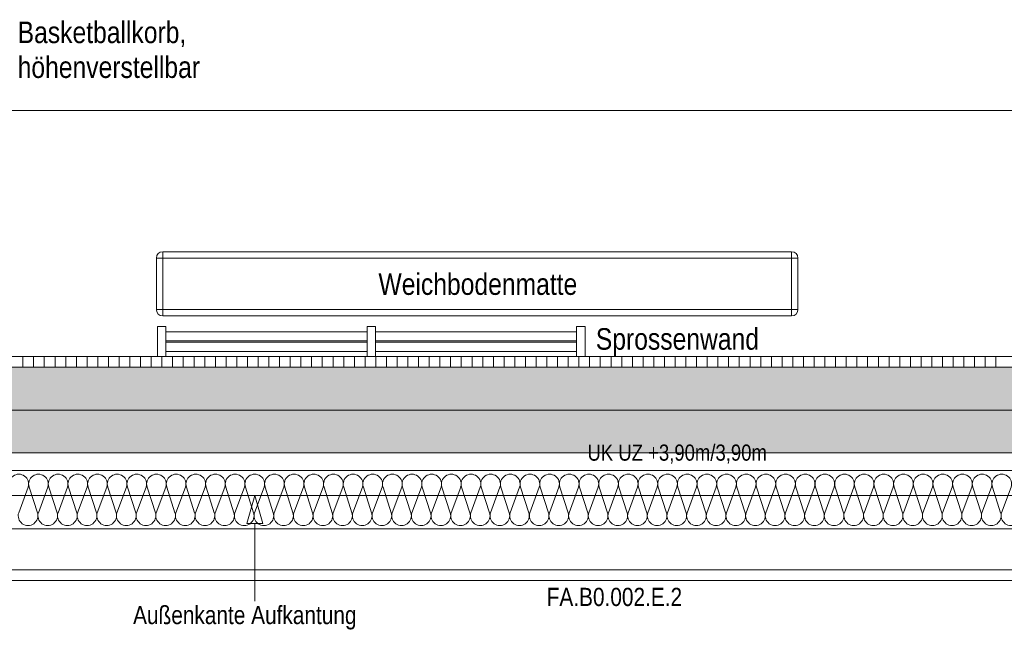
# Model space of a CAD drawing. Extents: x -720 to 300, y 62 to 1162.
# Tile 10 of 256: x -435 to -343, y 203 to 260. Entities that reach past the tile are written whole.
import ezdxf
from ezdxf.lldxf.tags import DXFTag

# ---------------------------------------------------------------- set-up
doc = ezdxf.new("R2010")
doc.units = 0
doc.layers.get('0').update_dxf_attribs({"lineweight": 13})
for name, color, linetype, lineweight, true_color in [('00_Beschriftung UZ', 3, 'Continuous', 35, 0x00ff00), ('30 -33 Aussenwände- 2 nichttragend', 7, 'Continuous', 9, 0x003dff), ('30 -33 Aussenwände- 7 Fassade_ Elemente', 7, 'Continuous', 9, 0x00aacc), ('30 -34 Innenwände- 2 nichttragend', 7, 'Continuous', 18, 0xff7fe6), ('30 -35 Decken- 1 Konstruktion-Träger- Stahlbeton', 7, 'Continuous', 13, 0x33aa00), ('60- 61 allgemeine Ausstattung- 1 Möbel', 7, 'Continuous', 9, 0x00cccc), ('70 -72 Beschriftung- 1 Beschriftung allgemein', 7, 'Continuous', 9, 0xff6633), ('70 -72 Beschriftung- 2 Beschriftung Bauteile', 7, 'Continuous', 9, 0x9999ff), ('70 -76 Bemaßung- 2 Allgemein', 9, 'Continuous', 5, 0x808080), ('iwb_Schraffur_Unterzug', 7, 'Continuous', 5, 0xffffcc)]:
    doc.layers.add(name, color=color, linetype=linetype, lineweight=lineweight, true_color=true_color)
doc.layers.add('70 -71 Achsen- 1 Gebäudeachsen', color=7, linetype='STRICHPUNKT2-A06G93UB8I', lineweight=18)
doc.styles.get("Standard").update_dxf_attribs({"font": 'ARIALN.TTF'})
tags = doc.linetypes.add('fein_strichliert-A06G93UC8I', pattern=[4, 1, -2, 1]).pattern_tags.tags
tags[8:9] = [DXFTag(74, 4), DXFTag(75, 0), DXFTag(340, '0'), DXFTag(46, 0.0), DXFTag(50, 0.0), DXFTag(44, 0.0), DXFTag(45, 0.0)]
tags[6:7] = [DXFTag(74, 4), DXFTag(75, 0), DXFTag(340, '0'), DXFTag(46, 0.0), DXFTag(50, 0.0), DXFTag(44, 0.0), DXFTag(45, 0.0)]
tags[4:5] = [DXFTag(74, 4), DXFTag(75, 0), DXFTag(340, '0'), DXFTag(46, 0.0), DXFTag(50, 0.0), DXFTag(44, 0.0), DXFTag(45, 0.0)]
tags = doc.linetypes.add('STRICHPUNKT2-A06G93UB8I', pattern=[12.7, 6.35, -3.175, 0, -3.175]).pattern_tags.tags
tags[10:11] = [DXFTag(74, 4), DXFTag(75, 0), DXFTag(340, '0'), DXFTag(46, 0.0), DXFTag(50, 0.0), DXFTag(44, 0.0), DXFTag(45, 0.0)]
tags[8:9] = [DXFTag(74, 4), DXFTag(75, 0), DXFTag(340, '0'), DXFTag(46, 0.0), DXFTag(50, 0.0), DXFTag(44, 0.0), DXFTag(45, 0.0)]
tags[6:7] = [DXFTag(74, 4), DXFTag(75, 0), DXFTag(340, '0'), DXFTag(46, 0.0), DXFTag(50, 0.0), DXFTag(44, 0.0), DXFTag(45, 0.0)]
tags[4:5] = [DXFTag(74, 4), DXFTag(75, 0), DXFTag(340, '0'), DXFTag(46, 0.0), DXFTag(50, 0.0), DXFTag(44, 0.0), DXFTag(45, 0.0)]

# ---------------------------------------------------------------- blocks, each defined once
blk = doc.blocks.new('Referenz-A06G93UD8I')
at = {"layer": '00_Beschriftung UZ', "color": 0, "linetype": 'Continuous', "lineweight": -2, "ltscale": 0.13}
blk.add_solid([(-382.185, 221.242), (-380.853, 223.912), (-379.515, 221.243)], dxfattribs=at)
at = {"layer": '30 -33 Aussenwände- 2 nichttragend', "color": 0, "linetype": 'fein_strichliert-A06G93UC8I', "lineweight": -2, "ltscale": 0.13}
blk.add_line((-452.853, 215.912), (-308.853, 215.912), dxfattribs=at)
at = {"layer": '30 -33 Aussenwände- 7 Fassade_ Elemente', "color": 0, "linetype": 'Continuous', "lineweight": -2, "ltscale": 0.13}
for p, q in [((-309.353, 227.912), (-452.353, 227.912)), ((-452.353, 218.272), (-309.353, 218.272)), ((-433.942, 216.712), (-434.829, 214.312)), ((-433.081, 214.312), (-433.852, 216.712)), ((-432.103, 216.712), (-432.991, 214.312)), ((-431.242, 214.312), (-432.013, 216.712)), ((-430.265, 216.712), (-431.152, 214.312)), ((-429.404, 214.312), (-430.175, 216.712)), ((-428.426, 216.712), (-429.314, 214.312)), ((-427.565, 214.312), (-428.336, 216.712)), ((-426.588, 216.712), (-427.475, 214.312)), ((-425.727, 214.312), (-426.498, 216.712)), ((-424.749, 216.712), (-425.637, 214.312)), ((-423.888, 214.312), (-424.659, 216.712)), ((-422.911, 216.712), (-423.798, 214.312)), ((-422.049, 214.312), (-422.821, 216.712)), ((-421.072, 216.712), (-421.959, 214.312)), ((-420.211, 214.312), (-420.982, 216.712)), ((-419.234, 216.712), (-420.121, 214.312)), ((-418.372, 214.312), (-419.144, 216.712)), ((-417.395, 216.712), (-418.282, 214.312)), ((-416.534, 214.312), (-417.305, 216.712)), ((-415.557, 216.712), (-416.444, 214.312)), ((-414.695, 214.312), (-415.467, 216.712)), ((-413.718, 216.712), (-414.605, 214.312)), ((-412.857, 214.312), (-413.628, 216.712)), ((-411.88, 216.712), (-412.767, 214.312)), ((-411.018, 214.312), (-411.79, 216.712)), ((-410.041, 216.712), (-410.928, 214.312)), ((-409.18, 214.312), (-409.951, 216.712)), ((-408.203, 216.712), (-409.09, 214.312)), ((-407.341, 214.312), (-408.113, 216.712)), ((-406.364, 216.712), (-407.251, 214.312)), ((-405.503, 214.312), (-406.274, 216.712)), ((-404.525, 216.712), (-405.413, 214.312)), ((-403.664, 214.312), (-404.435, 216.712)), ((-402.687, 216.712), (-403.574, 214.312)), ((-401.826, 214.312), (-402.597, 216.712)), ((-400.848, 216.712), (-401.736, 214.312)), ((-399.987, 214.312), (-400.758, 216.712)), ((-399.01, 216.712), (-399.897, 214.312)), ((-398.149, 214.312), (-398.92, 216.712)), ((-397.171, 216.712), (-398.059, 214.312)), ((-396.31, 214.312), (-397.081, 216.712)), ((-395.333, 216.712), (-396.22, 214.312)), ((-394.472, 214.312), (-395.243, 216.712)), ((-393.494, 216.712), (-394.382, 214.312)), ((-392.633, 214.312), (-393.404, 216.712)), ((-391.656, 216.712), (-392.543, 214.312)), ((-390.794, 214.312), (-391.566, 216.712)), ((-389.817, 216.712), (-390.704, 214.312)), ((-388.956, 214.312), (-389.727, 216.712)), ((-387.979, 216.712), (-388.866, 214.312)), ((-387.117, 214.312), (-387.889, 216.712)), ((-386.14, 216.712), (-387.027, 214.312)), ((-385.279, 214.312), (-386.05, 216.712)), ((-384.302, 216.712), (-385.189, 214.312)), ((-383.44, 214.312), (-384.212, 216.712)), ((-382.463, 216.712), (-383.35, 214.312)), ((-381.602, 214.312), (-382.373, 216.712)), ((-380.625, 216.712), (-381.512, 214.312)), ((-379.763, 214.312), (-380.535, 216.712)), ((-378.786, 216.712), (-379.673, 214.312)), ((-377.925, 214.312), (-378.696, 216.712)), ((-376.948, 216.712), (-377.835, 214.312)), ((-376.086, 214.312), (-376.858, 216.712)), ((-375.109, 216.712), (-375.996, 214.312)), ((-374.248, 214.312), (-375.019, 216.712)), ((-373.271, 216.712), (-374.158, 214.312)), ((-372.409, 214.312), (-373.181, 216.712)), ((-371.432, 216.712), (-372.319, 214.312)), ((-370.571, 214.312), (-371.342, 216.712)), ((-369.593, 216.712), (-370.481, 214.312)), ((-368.732, 214.312), (-369.503, 216.712)), ((-367.755, 216.712), (-368.642, 214.312)), ((-366.894, 214.312), (-367.665, 216.712)), ((-365.916, 216.712), (-366.804, 214.312)), ((-365.055, 214.312), (-365.826, 216.712)), ((-364.078, 216.712), (-364.965, 214.312)), ((-363.217, 214.312), (-363.988, 216.712)), ((-362.239, 216.712), (-363.127, 214.312)), ((-361.378, 214.312), (-362.149, 216.712)), ((-360.401, 216.712), (-361.288, 214.312)), ((-359.54, 214.312), (-360.311, 216.712)), ((-358.562, 216.712), (-359.45, 214.312)), ((-357.701, 214.312), (-358.472, 216.712)), ((-356.724, 216.712), (-357.611, 214.312)), ((-355.862, 214.312), (-356.634, 216.712)), ((-354.885, 216.712), (-355.772, 214.312)), ((-354.024, 214.312), (-354.795, 216.712)), ((-353.047, 216.712), (-353.934, 214.312)), ((-352.185, 214.312), (-352.957, 216.712)), ((-351.208, 216.712), (-352.095, 214.312)), ((-350.347, 214.312), (-351.118, 216.712)), ((-349.37, 216.712), (-350.257, 214.312)), ((-348.508, 214.312), (-349.28, 216.712)), ((-347.531, 216.712), (-348.418, 214.312)), ((-346.67, 214.312), (-347.441, 216.712)), ((-345.693, 216.712), (-346.58, 214.312)), ((-344.831, 214.312), (-345.603, 216.712)), ((-343.854, 216.712), (-344.741, 214.312)), ((-342.993, 214.312), (-343.764, 216.712)), ((-342.016, 216.712), (-342.903, 214.312)), ((-304.853, 212.812), (-457.353, 212.812)), ((-451.853, 212.812), (-309.853, 212.812)), ((-309.853, 208.972), (-451.853, 208.972)), ((-455.453, 207.972), (-306.253, 207.972))]:
    blk.add_line(p, q, dxfattribs=at)
for centre, major_axis, end_param in [((-434.816, 216.994), (0.874, -0.282), 3.765224), ((-432.978, 216.994), (0.874, -0.282), 3.765224), ((-431.139, 216.994), (0.874, -0.282), 3.765224), ((-429.301, 216.994), (0.874, -0.282), 3.765224), ((-427.462, 216.994), (0.874, -0.282), 3.765224), ((-425.624, 216.994), (0.874, -0.282), 3.765224), ((-423.785, 216.994), (0.874, -0.282), 3.765224), ((-421.947, 216.994), (0.874, -0.282), 3.765224), ((-420.108, 216.994), (0.874, -0.282), 3.765224), ((-418.269, 216.994), (0.874, -0.282), 3.765224), ((-416.431, 216.994), (0.874, -0.282), 3.765224), ((-414.592, 216.994), (0.874, -0.282), 3.765224), ((-412.754, 216.994), (0.874, -0.282), 3.765224), ((-410.915, 216.994), (0.874, -0.282), 3.765224), ((-409.077, 216.994), (0.874, -0.282), 3.765224), ((-407.238, 216.994), (0.874, -0.282), 3.765224), ((-405.4, 216.994), (0.874, -0.282), 3.765224), ((-403.561, 216.994), (0.874, -0.282), 3.765224), ((-401.723, 216.994), (0.874, -0.282), 3.765224), ((-399.884, 216.994), (0.874, -0.282), 3.765224), ((-398.046, 216.994), (0.874, -0.282), 3.765224), ((-396.207, 216.994), (0.874, -0.282), 3.765224), ((-394.369, 216.994), (0.874, -0.282), 3.765224), ((-392.53, 216.994), (0.874, -0.282), 3.765224), ((-390.692, 216.994), (0.874, -0.282), 3.765224), ((-388.853, 216.994), (0.874, -0.282), 3.765224), ((-387.014, 216.994), (0.874, -0.282), 3.765224), ((-385.176, 216.994), (0.874, -0.282), 3.765224), ((-383.337, 216.994), (0.874, -0.282), 3.765224), ((-381.499, 216.994), (0.874, -0.282), 3.765224), ((-379.66, 216.994), (0.874, -0.282), 3.765224), ((-377.822, 216.994), (0.874, -0.282), 3.765224), ((-375.983, 216.994), (0.874, -0.282), 3.765224), ((-374.145, 216.994), (0.874, -0.282), 3.765224), ((-372.306, 216.994), (0.874, -0.282), 3.765224), ((-370.468, 216.994), (0.874, -0.282), 3.765224), ((-368.629, 216.994), (0.874, -0.282), 3.765224), ((-366.791, 216.994), (0.874, -0.282), 3.765224), ((-364.952, 216.994), (0.874, -0.282), 3.765224), ((-363.114, 216.994), (0.874, -0.282), 3.765224), ((-361.275, 216.994), (0.874, -0.282), 3.765224), ((-359.437, 216.994), (0.874, -0.282), 3.765224), ((-357.598, 216.994), (0.874, -0.282), 3.765224), ((-355.76, 216.994), (0.874, -0.282), 3.765224), ((-353.921, 216.994), (0.874, -0.282), 3.765224), ((-352.082, 216.994), (0.874, -0.282), 3.765224), ((-350.244, 216.994), (0.874, -0.282), 3.765224), ((-348.405, 216.994), (0.874, -0.282), 3.765224), ((-346.567, 216.994), (0.874, -0.282), 3.765224), ((-344.728, 216.994), (0.874, -0.282), 3.765224), ((-342.89, 216.994), (0.874, -0.282), 3.765224), ((-433.955, 214.031), (-0.874, 0.282), 3.764652), ((-432.116, 214.031), (-0.874, 0.282), 3.764652), ((-430.278, 214.031), (-0.874, 0.282), 3.764652), ((-428.439, 214.031), (-0.874, 0.282), 3.764652), ((-426.601, 214.031), (-0.874, 0.282), 3.764652), ((-424.762, 214.031), (-0.874, 0.282), 3.764652), ((-422.924, 214.031), (-0.874, 0.282), 3.764652), ((-421.085, 214.031), (-0.874, 0.282), 3.764652), ((-419.247, 214.031), (-0.874, 0.282), 3.764652), ((-417.408, 214.031), (-0.874, 0.282), 3.764652), ((-415.57, 214.031), (-0.874, 0.282), 3.764652), ((-413.731, 214.031), (-0.874, 0.282), 3.764652), ((-411.893, 214.031), (-0.874, 0.282), 3.764652), ((-410.054, 214.031), (-0.874, 0.282), 3.764652), ((-408.215, 214.031), (-0.874, 0.282), 3.764652), ((-406.377, 214.031), (-0.874, 0.282), 3.764652), ((-404.538, 214.031), (-0.874, 0.282), 3.764652), ((-402.7, 214.031), (-0.874, 0.282), 3.764652), ((-400.861, 214.031), (-0.874, 0.282), 3.764652), ((-399.023, 214.031), (-0.874, 0.282), 3.764652), ((-397.184, 214.031), (-0.874, 0.282), 3.764652), ((-395.346, 214.031), (-0.874, 0.282), 3.764652), ((-393.507, 214.031), (-0.874, 0.282), 3.764652), ((-391.669, 214.031), (-0.874, 0.282), 3.764652), ((-389.83, 214.031), (-0.874, 0.282), 3.764652), ((-387.992, 214.031), (-0.874, 0.282), 3.764652), ((-386.153, 214.031), (-0.874, 0.282), 3.764652), ((-384.315, 214.031), (-0.874, 0.282), 3.764652), ((-382.476, 214.031), (-0.874, 0.282), 3.764652), ((-380.638, 214.031), (-0.874, 0.282), 3.764652), ((-378.799, 214.031), (-0.874, 0.282), 3.764652), ((-376.961, 214.031), (-0.874, 0.282), 3.764652), ((-375.122, 214.031), (-0.874, 0.282), 3.764652), ((-373.283, 214.031), (-0.874, 0.282), 3.764652), ((-371.445, 214.031), (-0.874, 0.282), 3.764652), ((-369.606, 214.031), (-0.874, 0.282), 3.764652), ((-367.768, 214.031), (-0.874, 0.282), 3.764652), ((-365.929, 214.031), (-0.874, 0.282), 3.764652), ((-364.091, 214.031), (-0.874, 0.282), 3.764652), ((-362.252, 214.031), (-0.874, 0.282), 3.764652), ((-360.414, 214.031), (-0.874, 0.282), 3.764652), ((-358.575, 214.031), (-0.874, 0.282), 3.764652), ((-356.737, 214.031), (-0.874, 0.282), 3.764652), ((-354.898, 214.031), (-0.874, 0.282), 3.764652), ((-353.06, 214.031), (-0.874, 0.282), 3.764652), ((-351.221, 214.031), (-0.874, 0.282), 3.764652), ((-349.383, 214.031), (-0.874, 0.282), 3.764652), ((-347.544, 214.031), (-0.874, 0.282), 3.764652), ((-345.706, 214.031), (-0.874, 0.282), 3.764652), ((-343.867, 214.031), (-0.874, 0.282), 3.764652), ((-342.028, 214.031), (-0.874, 0.282), 3.764652)]:
    blk.add_ellipse(centre, major_axis=major_axis, ratio=1, start_param=0, end_param=end_param, dxfattribs=at)
at = {"layer": '30 -34 Innenwände- 2 nichttragend', "color": 0, "lineweight": -2}
for p, q in [((-299.353, 228.912), (-554.953, 228.912)), ((-434.433, 228.912), (-434.433, 227.912)), ((-433.433, 228.912), (-433.433, 227.912)), ((-432.433, 228.912), (-432.433, 227.912)), ((-431.433, 228.912), (-431.433, 227.912)), ((-430.433, 228.912), (-430.433, 227.912)), ((-429.433, 228.912), (-429.433, 227.912)), ((-428.433, 228.912), (-428.433, 227.912)), ((-427.433, 228.912), (-427.433, 227.912)), ((-426.433, 228.912), (-426.433, 227.912)), ((-425.433, 228.912), (-425.433, 227.912)), ((-424.433, 228.912), (-424.433, 227.912)), ((-423.433, 228.912), (-423.433, 227.912)), ((-422.433, 228.912), (-422.433, 227.912)), ((-421.433, 228.912), (-421.433, 227.912)), ((-420.433, 228.912), (-420.433, 227.912)), ((-419.433, 228.912), (-419.433, 227.912)), ((-418.433, 228.912), (-418.433, 227.912)), ((-417.433, 228.912), (-417.433, 227.912)), ((-416.433, 228.912), (-416.433, 227.912)), ((-415.433, 228.912), (-415.433, 227.912)), ((-414.433, 228.912), (-414.433, 227.912)), ((-413.433, 228.912), (-413.433, 227.912)), ((-412.433, 228.912), (-412.433, 227.912)), ((-411.433, 228.912), (-411.433, 227.912)), ((-410.433, 228.912), (-410.433, 227.912)), ((-409.433, 228.912), (-409.433, 227.912)), ((-408.433, 228.912), (-408.433, 227.912)), ((-407.433, 228.912), (-407.433, 227.912)), ((-406.433, 228.912), (-406.433, 227.912)), ((-405.433, 228.912), (-405.433, 227.912)), ((-404.433, 228.912), (-404.433, 227.912)), ((-403.433, 228.912), (-403.433, 227.912)), ((-402.433, 228.912), (-402.433, 227.912)), ((-401.433, 228.912), (-401.433, 227.912)), ((-400.433, 228.912), (-400.433, 227.912)), ((-399.433, 228.912), (-399.433, 227.912)), ((-398.433, 228.912), (-398.433, 227.912)), ((-397.433, 228.912), (-397.433, 227.912)), ((-396.433, 228.912), (-396.433, 227.912)), ((-395.433, 228.912), (-395.433, 227.912)), ((-394.433, 228.912), (-394.433, 227.912)), ((-393.433, 228.912), (-393.433, 227.912)), ((-392.433, 228.912), (-392.433, 227.912)), ((-391.433, 228.912), (-391.433, 227.912)), ((-390.433, 228.912), (-390.433, 227.912)), ((-389.433, 228.912), (-389.433, 227.912)), ((-388.433, 228.912), (-388.433, 227.912)), ((-387.433, 228.912), (-387.433, 227.912)), ((-386.433, 228.912), (-386.433, 227.912)), ((-385.433, 228.912), (-385.433, 227.912)), ((-384.433, 228.912), (-384.433, 227.912)), ((-383.433, 228.912), (-383.433, 227.912)), ((-382.433, 228.912), (-382.433, 227.912)), ((-381.433, 228.912), (-381.433, 227.912)), ((-380.433, 228.912), (-380.433, 227.912)), ((-379.433, 228.912), (-379.433, 227.912)), ((-378.433, 228.912), (-378.433, 227.912)), ((-377.433, 228.912), (-377.433, 227.912)), ((-376.433, 228.912), (-376.433, 227.912)), ((-375.433, 228.912), (-375.433, 227.912)), ((-374.433, 228.912), (-374.433, 227.912)), ((-373.433, 228.912), (-373.433, 227.912)), ((-372.433, 228.912), (-372.433, 227.912)), ((-371.433, 228.912), (-371.433, 227.912)), ((-370.433, 228.912), (-370.433, 227.912)), ((-369.433, 228.912), (-369.433, 227.912)), ((-368.433, 228.912), (-368.433, 227.912)), ((-367.433, 228.912), (-367.433, 227.912)), ((-366.433, 228.912), (-366.433, 227.912)), ((-365.433, 228.912), (-365.433, 227.912)), ((-364.433, 228.912), (-364.433, 227.912)), ((-363.433, 228.912), (-363.433, 227.912)), ((-362.433, 228.912), (-362.433, 227.912)), ((-361.433, 228.912), (-361.433, 227.912)), ((-360.433, 228.912), (-360.433, 227.912)), ((-359.433, 228.912), (-359.433, 227.912)), ((-358.433, 228.912), (-358.433, 227.912)), ((-357.433, 228.912), (-357.433, 227.912)), ((-356.433, 228.912), (-356.433, 227.912)), ((-355.433, 228.912), (-355.433, 227.912)), ((-354.433, 228.912), (-354.433, 227.912)), ((-353.433, 228.912), (-353.433, 227.912)), ((-352.433, 228.912), (-352.433, 227.912)), ((-351.433, 228.912), (-351.433, 227.912)), ((-350.433, 228.912), (-350.433, 227.912)), ((-349.433, 228.912), (-349.433, 227.912)), ((-348.433, 228.912), (-348.433, 227.912)), ((-347.433, 228.912), (-347.433, 227.912)), ((-346.433, 228.912), (-346.433, 227.912)), ((-345.433, 228.912), (-345.433, 227.912)), ((-344.433, 228.912), (-344.433, 227.912)), ((-343.433, 228.912), (-343.433, 227.912)), ((-299.353, 227.912), (-554.953, 227.912))]:
    blk.add_line(p, q, dxfattribs=at)
at = {"layer": '30 -34 Innenwände- 2 nichttragend', "color": 0, "linetype": 'Continuous', "lineweight": -2, "ltscale": 0.13}
for p, q in [((-299.353, 228.912), (-554.953, 228.912)), ((-299.353, 227.912), (-554.953, 227.912))]:
    blk.add_line(p, q, dxfattribs=at)
at = {"layer": '30 -35 Decken- 1 Konstruktion-Träger- Stahlbeton', "color": 0, "linetype": 'fein_strichliert-A06G93UC8I', "lineweight": -2, "ltscale": 0.13}
for p, q in [((76.456, 223.912), (-604.853, 223.912)), ((76.456, 215.912), (-604.853, 215.912))]:
    blk.add_line(p, q, dxfattribs=at)
at = {"layer": '60- 61 allgemeine Ausstattung- 1 Möbel', "color": 0, "linetype": 'Continuous', "lineweight": -2, "ltscale": 0.13}
for p, q in [((-421.353, 238.712), (-362.553, 238.712)), ((-421.353, 238.112), (-421.353, 238.712)), ((-362.553, 238.712), (-362.553, 238.112)), ((-421.953, 238.112), (-421.953, 233.312)), ((-421.353, 238.112), (-421.953, 238.112)), ((-362.553, 238.112), (-421.353, 238.112)), ((-421.353, 233.312), (-421.353, 238.112)), ((-362.553, 233.312), (-362.553, 238.112)), ((-361.953, 238.112), (-362.553, 238.112)), ((-361.953, 238.112), (-361.953, 233.312)), ((-421.353, 233.312), (-421.953, 233.312)), ((-421.353, 233.312), (-362.553, 233.312)), ((-421.353, 233.312), (-421.353, 232.712)), ((-362.553, 233.312), (-362.553, 232.712)), ((-361.953, 233.312), (-362.553, 233.312)), ((-362.553, 232.712), (-421.353, 232.712)), ((-421.853, 231.712), (-421.053, 231.712)), ((-421.853, 228.912), (-421.853, 231.712)), ((-421.053, 231.712), (-421.053, 228.912)), ((-402.253, 231.237), (-421.053, 231.237)), ((-421.053, 231.237), (-421.053, 230.374)), ((-402.253, 231.712), (-401.453, 231.712)), ((-402.253, 228.912), (-402.253, 231.712)), ((-401.453, 231.712), (-401.453, 228.912)), ((-382.653, 231.237), (-401.453, 231.237)), ((-382.653, 231.712), (-381.853, 231.712)), ((-382.653, 228.912), (-382.653, 231.712)), ((-382.653, 230.374), (-382.653, 231.237)), ((-381.853, 231.712), (-381.853, 228.912)), ((-421.053, 230.374), (-402.253, 230.374)), ((-402.253, 230.25), (-421.053, 230.25)), ((-421.053, 230.25), (-421.053, 229.387)), ((-401.453, 230.374), (-382.653, 230.374)), ((-382.653, 230.25), (-401.453, 230.25)), ((-382.653, 229.387), (-382.653, 230.25)), ((-421.053, 229.387), (-402.253, 229.387)), ((-401.453, 229.387), (-382.653, 229.387)), ((-421.053, 228.912), (-421.853, 228.912)), ((-401.453, 228.912), (-402.253, 228.912)), ((-381.853, 228.912), (-382.653, 228.912))]:
    blk.add_line(p, q, dxfattribs=at)
for centre, major_axis in [((-421.353, 238.112), (0, 0.6)), ((-362.553, 238.112), (0.6, 0)), ((-421.353, 233.312), (-0.6, 0)), ((-362.553, 233.312), (0, -0.6))]:
    blk.add_ellipse(centre, major_axis=major_axis, ratio=1, start_param=0, end_param=1.570796, dxfattribs=at)
at = {"layer": '70 -71 Achsen- 1 Gebäudeachsen', "color": 0, "linetype": 'STRICHPUNKT2-A06G93UB8I', "lineweight": -2, "ltscale": 0.13}
blk.add_line((-682.362, 219.912), (76.456, 219.912), dxfattribs=at)
at = {"layer": '70 -72 Beschriftung- 2 Beschriftung Bauteile', "color": 0, "lineweight": -2}
for p, q in [((-412.754, 215.912), (-413.504, 213.314)), ((-412.004, 213.314), (-412.754, 215.912)), ((-413.504, 213.314), (-412.004, 213.314))]:
    blk.add_line(p, q, dxfattribs=at)
at = {"layer": '70 -72 Beschriftung- 2 Beschriftung Bauteile', "color": 0, "linetype": 'Continuous', "lineweight": -2, "ltscale": 0.13}
blk.add_line((-412.754, 213.314), (-412.754, 206.034), dxfattribs=at)
at = {"layer": '70 -76 Bemaßung- 2 Allgemein', "color": 0, "linetype": 'Continuous', "lineweight": -2, "ltscale": 0.13}
blk.add_line((76.456, 251.912), (-602.791, 251.912), dxfattribs=at)
at = {"layer": '00_Beschriftung UZ', "color": 0, "linetype": 'ByBlock', "lineweight": -2, "ltscale": 0.13, "insert": (-381.635, 220.687), "char_height": 1.51033, "attachment_point": 1}
blk.add_mtext('{\\fArial Narrow;UK UZ +3,90m/3,90m}', dxfattribs=at)
at = {"layer": '70 -72 Beschriftung- 1 Beschriftung allgemein', "color": 0, "linetype": 'Continuous', "lineweight": -2, "ltscale": 0.13, "insert": (-385.451, 207.291), "char_height": 1.7, "attachment_point": 1}
blk.add_mtext('{\\fArial Narrow;FA.B0.002.E.2}', dxfattribs=at)
at = {"layer": '70 -72 Beschriftung- 2 Beschriftung Bauteile', "color": 0, "linetype": 'Continuous', "lineweight": -2, "ltscale": 0.13, "attachment_point": 1}
for s, insert, char_height in [('{\\fArial Narrow;Basketballkorb,}', (-434.926, 260.226), 2.01377), ('{\\fArial Narrow;höhenverstellbar}', (-434.926, 256.968), 2.01377), ('{\\fArial Narrow;Weichbodenmatte}', (-401.183, 236.689), 2.01377), ('{\\fArial Narrow;Sprossenwand}', (-380.853, 231.564), 2.01377), ('{\\fArial Narrow;Außenkante Aufkantung}', (-424.131, 205.601), 1.7)]:
    blk.add_mtext(s, dxfattribs=dict(at, insert=insert, char_height=char_height))
blk = doc.blocks.new('Referenz-A06G93UF8I')
at = {"layer": 'iwb_Schraffur_Unterzug', "linetype": 'Continuous', "ltscale": 0.13}
for points in [[(-604.352, 223.912), (-604.352, 227.912), (76.456, 227.912)], [(-604.352, 223.912), (76.456, 227.912), (76.456, 226.167)], [(-604.352, 223.912), (76.456, 226.167), (76.456, 221.657)], [(-604.352, 223.912), (76.456, 221.657), (76.456, 219.912)], [(-604.352, 223.912), (76.456, 219.912), (-604.352, 219.912)]]:
    blk.add_solid(points, dxfattribs=at)

msp = doc.modelspace()

# ---------------------------------------------------------------- block references
at = {"color": 8, "lineweight": 13, "ltscale": 0.13, "true_color": 0x808080}
msp.add_blockref('Referenz-A06G93UD8I', (0, 0), dxfattribs=at)
at = {"color": 8, "lineweight": 25, "ltscale": 0.25, "true_color": 0x808080}
msp.add_blockref('Referenz-A06G93UF8I', (0, 0), dxfattribs=at)

doc.saveas('drawing.dxf')
